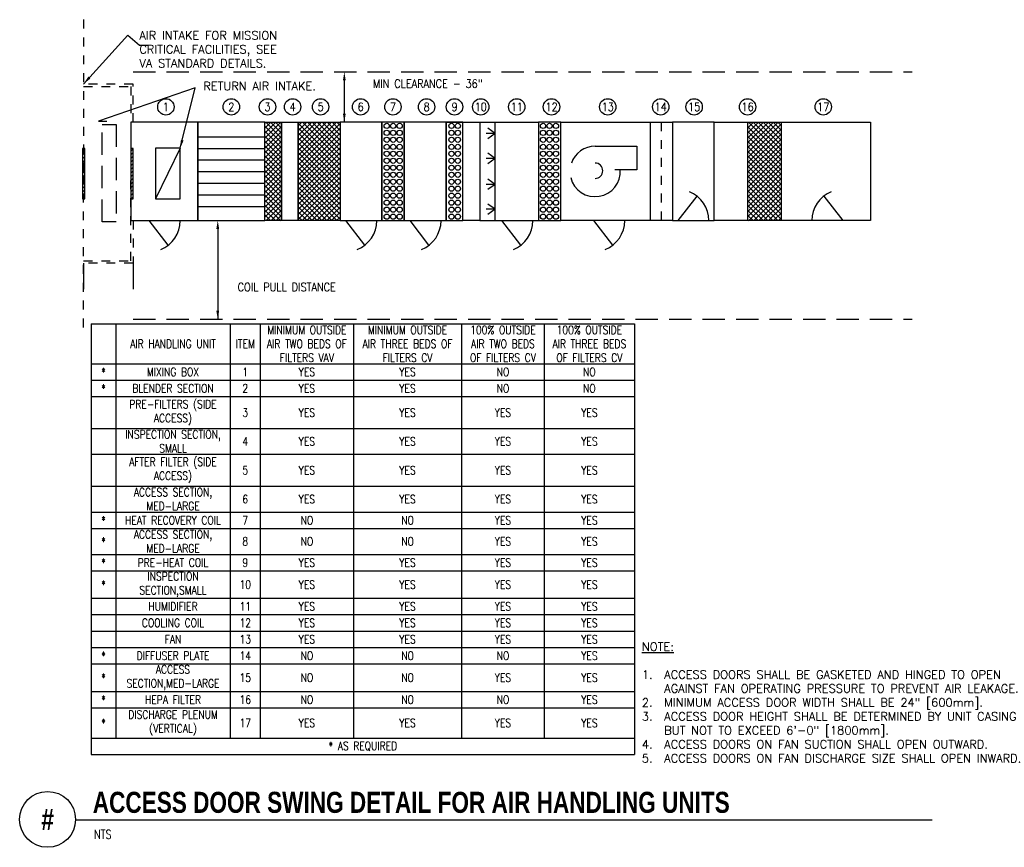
# Model space of a CAD drawing. Header units: inches. Extents: x 3 to 14, y 1.8 to 11.
import ezdxf
from ezdxf.enums import TextEntityAlignment as Align

# ---------------------------------------------------------------- set-up
doc = ezdxf.new("R2010")
doc.units = ezdxf.units.IN
doc.header["$MEASUREMENT"] = 0
doc.linetypes.add('DASHED2', pattern=[0.375, 0.25, -0.125])
for name, color, linetype in [('CHR', 2, 'Continuous'), ('M-DETL-MEDM', 4, 'Continuous'), ('M-DETL-TEXT', 2, 'Continuous')]:
    doc.layers.add(name, color=color, linetype=linetype)
doc.styles.add('BOLD', font='bold.shx', dxfattribs={"width": 0.9})
doc.styles.add('Romans', font='romans.shx')
doc.styles.get("Standard").update_dxf_attribs({"font": 'romans.shx', "width": 0.8})
doc.dimstyles.get("Standard").update_dxf_attribs({"dimtxt": 0.18, "dimasz": 0.18, "dimexe": 0.18, "dimexo": 0.0625, "dimgap": 0.09, "dimtad": 0, "dimtih": 1, "dimtoh": 1, "dimdec": 5, "dimzin": 0, "dimdsep": 46, "dimlunit": 4, "dimtxsty": 'Romans', "dimcen": 0.09, "dimadec": 0, "dimazin": 0, "dimtfac": 1, "dimtdec": 5, "dimtofl": 0, "dimtmove": 2, "dimatfit": 3, "dimfxl": 1, "dimtolj": 1, "dimtzin": 3, "dimarcsym": 0})
pattern_1 = [(45, (-11.39905, -12.146714), (-0.02071602, 0.02071602), [])]

# ---------------------------------------------------------------- blocks, each defined once
blk = doc.blocks.new('*T6')
at = {"layer": 'M-DETL-TEXT', "color": 0, "linetype": 'ByBlock', "lineweight": -2}
for p, q in [((0, 0), (6.083, 0)), ((0, 0), (0, -4.824)), ((0.275, 0), (0.275, -4.64)), ((1.557, 0), (1.557, -4.64)), ((1.893, 0), (1.893, -4.64)), ((2.937, 0), (2.937, -4.64)), ((4.148, 0), (4.148, -4.64)), ((5.072, 0), (5.072, -4.64)), ((6.083, 0), (6.083, -4.824)), ((0, -0.446), (6.083, -0.446)), ((0, -0.63), (6.083, -0.63)), ((0, -0.814), (6.083, -0.814)), ((0, -1.171), (6.083, -1.171)), ((0, -1.461), (6.083, -1.461)), ((0, -1.818), (6.083, -1.818)), ((0, -2.108), (6.083, -2.108)), ((0, -2.292), (6.083, -2.292)), ((0, -2.582), (6.083, -2.582)), ((0, -2.766), (6.083, -2.766)), ((0, -3.073), (6.083, -3.073)), ((0, -3.257), (6.083, -3.257)), ((0, -3.441), (6.083, -3.441)), ((0, -3.625), (6.083, -3.625)), ((0, -3.809), (6.083, -3.809)), ((0, -4.117), (6.083, -4.117)), ((0, -4.301), (6.083, -4.301)), ((0, -4.64), (6.083, -4.64)), ((0, -4.824), (6.083, -4.824))]:
    blk.add_line(p, q, dxfattribs=at)
at = {"layer": 'M-DETL-TEXT', "color": 0, "attachment_point": 5}
for s, insert, char_height, width in [('MINIMUM OUTSIDE AIR TWO BEDS OF FILTERS VAV', (2.415, -0.223), 0.09375, 1.00335), ('100% OUTSIDE AIR TWO BEDS OF FILTERS CV', (4.61, -0.223), 0.09375, 0.88461), ('100% OUTSIDE AIR THREE BEDS OF FILTERS CV', (5.578, -0.223), 0.09375, 0.97121), ('MINIMUM OUTSIDE AIR THREE BEDS OF FILTERS CV', (3.542, -0.223), 0.09375, 1.17102), ('AIR HANDLING UNIT', (0.916, -0.223), 0.09375, 1.24175), ('ITEM', (1.725, -0.223), 0.0938, 0.29671), ('*', (0.138, -0.538), 0.0938, 0.23514), ('MIXING BOX', (0.916, -0.538), 0.0938, 1.24175), ('1', (1.725, -0.538), 0.0938, 0.29671), ('YES', (2.415, -0.538), 0.0938, 1.00335), ('YES', (3.542, -0.538), 0.0938, 1.17102), ('NO', (4.61, -0.538), 0.0938, 0.88461), ('NO', (5.578, -0.538), 0.0938, 0.97121), ('*', (0.138, -0.722), 0.0938, 0.23514), ('BLENDER SECTION', (0.916, -0.722), 0.09375, 1.24175), ('2', (1.725, -0.722), 0.0938, 0.29671), ('YES', (2.415, -0.722), 0.0938, 1.00335), ('YES', (3.542, -0.722), 0.0938, 1.17102), ('NO', (4.61, -0.722), 0.0938, 0.88461), ('NO', (5.578, -0.722), 0.0938, 0.97121), ('PRE-FILTERS (SIDE ACCESS)', (0.916, -0.993), 0.09375, 1.24175), ('3', (1.725, -0.993), 0.0938, 0.29671), ('YES', (2.415, -0.993), 0.0938, 1.00335), ('YES', (3.542, -0.993), 0.0938, 1.17102), ('YES', (4.61, -0.993), 0.0938, 0.88461), ('YES', (5.578, -0.993), 0.0938, 0.97121), ('INSPECTION SECTION, SMALL', (0.916, -1.316), 0.09375, 1.24175), ('4', (1.725, -1.316), 0.0938, 0.29671), ('YES', (2.415, -1.316), 0.0938, 1.00335), ('YES', (3.542, -1.316), 0.0938, 1.17102), ('YES', (4.61, -1.316), 0.0938, 0.88461), ('YES', (5.578, -1.316), 0.0938, 0.97121), ('AFTER FILTER (SIDE ACCESS)', (0.916, -1.639), 0.09375, 1.24175), ('5', (1.725, -1.639), 0.0938, 0.29671), ('YES', (2.415, -1.639), 0.0938, 1.00335), ('YES', (3.542, -1.639), 0.0938, 1.17102), ('YES', (4.61, -1.639), 0.0938, 0.88461), ('YES', (5.578, -1.639), 0.0938, 0.97121), ('ACCESS SECTION, MED-LARGE', (0.916, -1.963), 0.09375, 1.24175), ('6', (1.725, -1.963), 0.0938, 0.29671), ('YES', (2.415, -1.963), 0.0938, 1.00335), ('YES', (3.542, -1.963), 0.0938, 1.17102), ('YES', (4.61, -1.963), 0.0938, 0.88461), ('YES', (5.578, -1.963), 0.0938, 0.97121), ('HEAT RECOVERY COIL', (0.916, -2.2), 0.09375, 1.24175), ('*', (0.138, -2.2), 0.0938, 0.23514), ('7', (1.725, -2.2), 0.0938, 0.29671), ('NO', (2.415, -2.2), 0.0938, 1.00335), ('NO', (3.542, -2.2), 0.0938, 1.17102), ('YES', (4.61, -2.2), 0.0938, 0.88461), ('YES', (5.578, -2.2), 0.0938, 0.97121), ('ACCESS SECTION, MED-LARGE', (0.916, -2.437), 0.09375, 1.24175), ('*', (0.138, -2.437), 0.0938, 0.23514), ('8', (1.725, -2.437), 0.0938, 0.29671), ('NO', (2.415, -2.437), 0.0938, 1.00335), ('NO', (3.542, -2.437), 0.0938, 1.17102), ('YES', (4.61, -2.437), 0.0938, 0.88461), ('YES', (5.578, -2.437), 0.0938, 0.97121), ('*', (0.138, -2.674), 0.0938, 0.23514), ('PRE-HEAT COIL', (0.916, -2.674), 0.09375, 1.24175), ('9', (1.725, -2.674), 0.0938, 0.29671), ('YES', (2.415, -2.674), 0.0938, 1.00335), ('YES', (3.542, -2.674), 0.0938, 1.17102), ('YES', (4.61, -2.674), 0.0938, 0.88461), ('YES', (5.578, -2.674), 0.0938, 0.97121), ('*', (0.138, -2.92), 0.0938, 0.23514), ('INSPECTION SECTION,SMALL', (0.916, -2.92), 0.09375, 1.24175), ('10', (1.725, -2.92), 0.0938, 0.29671), ('YES', (2.415, -2.92), 0.0938, 1.00335), ('YES', (3.542, -2.92), 0.0938, 1.17102), ('YES', (4.61, -2.92), 0.0938, 0.88461), ('YES', (5.578, -2.92), 0.0938, 0.97121), ('HUMIDIFIER', (0.916, -3.165), 0.0938, 1.24175), ('11', (1.725, -3.165), 0.0938, 0.29671), ('YES', (2.415, -3.165), 0.0938, 1.00335), ('YES', (3.542, -3.165), 0.0938, 1.17102), ('YES', (4.61, -3.165), 0.0938, 0.88461), ('YES', (5.578, -3.165), 0.0938, 0.97121), ('COOLING COIL', (0.916, -3.349), 0.09375, 1.24175), ('12', (1.725, -3.349), 0.0938, 0.29671), ('YES', (2.415, -3.349), 0.0938, 1.00335), ('YES', (3.542, -3.349), 0.0938, 1.17102), ('YES', (4.61, -3.349), 0.0938, 0.88461), ('YES', (5.578, -3.349), 0.0938, 0.97121), ('FAN', (0.916, -3.533), 0.0938, 1.24175), ('13', (1.725, -3.533), 0.0938, 0.29671), ('YES', (2.415, -3.533), 0.0938, 1.00335), ('YES', (3.542, -3.533), 0.0938, 1.17102), ('YES', (4.61, -3.533), 0.0938, 0.88461), ('YES', (5.578, -3.533), 0.0938, 0.97121), ('*', (0.138, -3.717), 0.0938, 0.23514), ('DIFFUSER PLATE', (0.916, -3.717), 0.09375, 1.24175), ('14', (1.725, -3.717), 0.0938, 0.29671), ('NO', (2.415, -3.717), 0.0938, 1.00335), ('NO', (3.542, -3.717), 0.0938, 1.17102), ('NO', (4.61, -3.717), 0.0938, 0.88461), ('YES', (5.578, -3.717), 0.0938, 0.97121), ('ACCESS SECTION,MED-LARGE', (0.916, -3.963), 0.09375, 1.24175), ('*', (0.138, -3.963), 0.0938, 0.23514), ('15', (1.725, -3.963), 0.0938, 0.29671), ('NO', (2.415, -3.963), 0.0938, 1.00335), ('NO', (3.542, -3.963), 0.0938, 1.17102), ('YES', (4.61, -3.963), 0.0938, 0.88461), ('YES', (5.578, -3.963), 0.0938, 0.97121), ('*', (0.138, -4.209), 0.0938, 0.23514), ('HEPA FILTER', (0.916, -4.209), 0.09375, 1.24175), ('16', (1.725, -4.209), 0.0938, 0.29671), ('NO', (2.415, -4.209), 0.0938, 1.00335), ('NO', (3.542, -4.209), 0.0938, 1.17102), ('NO', (4.61, -4.209), 0.0938, 0.88461), ('YES', (5.578, -4.209), 0.0938, 0.97121), ('*', (0.138, -4.47), 0.0938, 0.23514), ('DISCHARGE PLENUM (VERTICAL)', (0.916, -4.47), 0.09375, 1.24175), ('YES', (2.415, -4.47), 0.0938, 1.00335), ('YES', (3.542, -4.47), 0.0938, 1.17102), ('YES', (4.61, -4.47), 0.0938, 0.88461), ('YES', (5.578, -4.47), 0.0938, 0.97121), ('17', (1.725, -4.47), 0.0938, 0.29671), ('* AS REQUIRED', (3.042, -4.732), 0.09375, 6.04353)]:
    blk.add_mtext(s, dxfattribs=dict(at, insert=insert, char_height=char_height, width=width))

msp = doc.modelspace()

# ---------------------------------------------------------------- hatches: boundary and pattern name
at = {"layer": 'M-DETL-MEDM'}
h = msp.add_hatch(dxfattribs=at)
h.set_pattern_fill('ANSI37', color=256, scale=0.3125, style=0)
h.set_pattern_definition([(45, (12.02199, -29.05567), (-0.02762136, 0.02762136), []), (135, (12.02199, -29.05567), (-0.02762136, -0.02762136), [])])
h.paths.add_polyline_path([(5.955, 9.892), (5.768, 9.892), (5.768, 8.789), (5.955, 8.789)])
h = msp.add_hatch(dxfattribs=at)
h.set_pattern_fill('ANSI37', color=256, scale=0.3125, style=0)
h.set_pattern_definition([(45, (-11.27084, -12.146714), (-0.02762136, 0.02762136), []), (135, (-11.27084, -12.146714), (-0.02762136, -0.02762136), [])])
h.paths.add_polyline_path([(6.143, 8.789), (6.612, 8.789), (6.612, 9.892), (6.143, 9.892)])
h = msp.add_hatch(dxfattribs=at)
h.set_pattern_fill('ANSI37', color=256, scale=0.3125, style=0)
h.set_pattern_definition([(45, (12.178396, -29.05567), (-0.02762136, 0.02762136), []), (135, (12.178396, -29.05567), (-0.02762136, -0.02762136), [])])
h.paths.add_polyline_path([(11.174, 8.789), (11.549, 8.789), (11.549, 9.892), (11.174, 9.892)])
h = msp.add_hatch(dxfattribs=at)
h.set_pattern_fill('ANSI31', color=256, scale=0.234375, style=0)
h.set_pattern_definition(pattern_1)
h.paths.add_polyline_path([(3.751, 9.598), (3.725, 9.598), (3.725, 9.032), (3.751, 9.032), (3.751, 9.317)])
h = msp.add_hatch(dxfattribs=at)
h.set_pattern_fill('ANSI31', color=256, scale=0.234375, style=0)
h.set_pattern_definition(pattern_1)
h.paths.add_polyline_path([(4.294, 9.598), (4.268, 9.598), (4.268, 9.032), (4.294, 9.032), (4.294, 9.317)])

# ---------------------------------------------------------------- linework, layer by layer
at = {"layer": 'CHR'}
msp.add_line((5.241, 8.696), (5.241, 7.687), dxfattribs=at)
for points in [[(6.674, 9.986), (6.643, 9.986), (6.658, 9.892)], [(5.257, 8.696), (5.225, 8.696), (5.241, 8.789)], [(5.257, 7.781), (5.225, 7.781), (5.241, 7.687)]]:
    msp.add_solid(points, dxfattribs=at)
at = {"layer": 'M-DETL-MEDM', "linetype": 'DASHED2', "ltscale": 0.3}
for p, q in [((3.738, 11.041), (3.738, 9.317)), ((4.294, 10.32), (3.738, 10.32)), ((3.738, 10.293), (4.268, 10.293)), ((4.268, 10.293), (4.268, 9.317)), ((4.294, 9.892), (4.294, 10.32)), ((10.206, 9.892), (10.206, 8.789)), ((3.738, 7.593), (3.738, 9.317)), ((4.268, 8.34), (4.268, 9.317)), ((4.294, 8.789), (4.294, 8.313)), ((3.738, 8.34), (4.268, 8.34)), ((4.294, 8.313), (3.738, 8.313))]:
    msp.add_line(p, q, dxfattribs=at)
at = {"layer": 'M-DETL-MEDM', "linetype": 'DASHED2'}
for p, q in [((4.294, 10.455), (13.018, 10.455)), ((4.294, 7.687), (13.018, 7.687))]:
    msp.add_line(p, q, dxfattribs=at)
at = {"layer": 'M-DETL-MEDM'}
for p, q in [((7.799, 9.892), (7.987, 9.892)), ((7.987, 9.892), (8.174, 9.892)), ((8.174, 9.892), (8.174, 8.789)), ((8.174, 9.892), (8.831, 9.892)), ((8.346, 9.766), (8.265, 9.825)), ((8.346, 8.789), (8.346, 9.892)), ((10.081, 9.892), (10.331, 9.892)), ((11.174, 9.892), (11.174, 8.789)), ((11.549, 9.892), (12.549, 9.892)), ((12.549, 9.892), (12.549, 8.789)), ((5.018, 9.729), (5.768, 9.729)), ((8.346, 9.766), (8.247, 9.766)), ((8.346, 9.766), (8.265, 9.707)), ((3.751, 9.598), (3.725, 9.598)), ((3.725, 9.598), (3.725, 9.032)), ((3.751, 9.317), (3.751, 9.598)), ((4.294, 9.598), (4.268, 9.598)), ((4.268, 9.598), (4.268, 9.032)), ((4.294, 9.317), (4.294, 9.598)), ((4.821, 9.6), (4.543, 9.034)), ((5.018, 9.599), (5.768, 9.599)), ((9.466, 9.622), (9.933, 9.622)), ((9.933, 9.622), (9.933, 9.36)), ((8.346, 9.486), (8.247, 9.486)), ((8.346, 9.486), (8.265, 9.545)), ((8.346, 9.486), (8.265, 9.427)), ((5.018, 9.469), (5.768, 9.469)), ((3.751, 9.032), (3.751, 9.317)), ((4.294, 9.032), (4.294, 9.317)), ((5.018, 9.339), (5.768, 9.339)), ((9.933, 9.36), (9.688, 9.36)), ((5.018, 9.209), (5.768, 9.209)), ((8.346, 9.196), (8.247, 9.196)), ((8.346, 9.196), (8.265, 9.255)), ((8.346, 9.196), (8.265, 9.137)), ((5.018, 9.079), (5.768, 9.079)), ((10.606, 9.064), (10.394, 8.789)), ((12.027, 9.064), (12.239, 8.789)), ((3.725, 9.032), (3.751, 9.032)), ((4.268, 9.032), (4.294, 9.032)), ((5.018, 8.949), (5.768, 8.949)), ((8.346, 8.916), (8.265, 8.975)), ((8.346, 8.916), (8.247, 8.916)), ((8.346, 8.916), (8.265, 8.857)), ((4.687, 8.515), (4.474, 8.789)), ((6.887, 8.515), (6.675, 8.789)), ((7.606, 8.515), (7.394, 8.789)), ((8.174, 8.789), (7.987, 8.789)), ((8.174, 8.789), (8.831, 8.789)), ((8.635, 8.515), (8.423, 8.789)), ((9.663, 8.515), (9.451, 8.789)), ((10.331, 8.789), (10.081, 8.789)), ((12.549, 8.789), (11.549, 8.789)), ((3.738, 8.312), (3.738, 8.023)), ((4.294, 8.312), (4.294, 8.023))]:
    msp.add_line(p, q, dxfattribs=at)
at = {"layer": 'M-DETL-MEDM', "linetype": 'DASHED2'}
msp.add_lwpolyline([(3.946, 9.868), (4.104, 9.868), (4.104, 8.777), (3.946, 8.777)], close=True, dxfattribs=at)
at = {"layer": 'M-DETL-MEDM'}
for points in [[(5.018, 9.892), (4.268, 9.892), (4.268, 8.789), (5.018, 8.789)], [(5.768, 9.892), (5.018, 9.892), (5.018, 8.789), (5.768, 8.789)], [(5.768, 9.892), (5.955, 9.892), (5.955, 8.789), (5.768, 8.789)], [(5.955, 9.892), (6.143, 9.892), (6.143, 8.789), (5.955, 8.789)], [(6.143, 9.892), (6.612, 9.892), (6.612, 8.789), (6.143, 8.789)], [(7.08, 9.892), (6.612, 9.892), (6.612, 8.789), (7.08, 8.789)], [(7.33, 9.892), (7.08, 9.892), (7.08, 8.789), (7.33, 8.789)], [(7.799, 9.892), (7.33, 9.892), (7.33, 8.789), (7.799, 8.789)], [(7.987, 9.892), (7.799, 9.892), (7.799, 8.789), (7.987, 8.789)], [(9.081, 9.892), (8.831, 9.892), (8.831, 8.789), (9.081, 8.789)], [(9.081, 9.892), (10.081, 9.892), (10.081, 8.789), (9.081, 8.789)], [(10.799, 9.892), (10.331, 9.892), (10.331, 8.789), (10.799, 8.789)], [(10.799, 9.892), (11.549, 9.892), (11.549, 8.789), (10.799, 8.789)], [(4.821, 9.6), (4.543, 9.6), (4.543, 9.034), (4.821, 9.034)]]:
    msp.add_lwpolyline(points, close=True, dxfattribs=at)
for centre, radius in [((4.66, 10.064), 0.0916), ((5.393, 10.064), 0.0916), ((5.798, 10.064), 0.0916), ((6.079, 10.064), 0.0916), ((6.392, 10.064), 0.0916), ((6.841, 10.064), 0.0916), ((7.202, 10.064), 0.0916), ((7.579, 10.064), 0.0916), ((7.892, 10.064), 0.0916), ((8.186, 10.064), 0.0916), ((8.589, 10.064), 0.0916), ((8.978, 10.064), 0.0916), ((9.608, 10.064), 0.0916), ((10.201, 10.064), 0.0916), ((10.575, 10.064), 0.0916), ((11.173, 10.064), 0.0916), ((12.021, 10.064), 0.0916), ((7.133, 9.851), 0.0291), ((7.205, 9.851), 0.0291), ((7.278, 9.851), 0.0291), ((7.858, 9.851), 0.0291), ((7.93, 9.851), 0.0291), ((8.883, 9.851), 0.0291), ((8.956, 9.851), 0.0291), ((9.028, 9.851), 0.0291), ((7.133, 9.773), 0.0291), ((7.133, 9.695), 0.0291), ((7.205, 9.773), 0.0291), ((7.205, 9.695), 0.0291), ((7.278, 9.773), 0.0291), ((7.278, 9.695), 0.0291), ((7.858, 9.773), 0.0291), ((7.858, 9.695), 0.0291), ((7.93, 9.773), 0.0291), ((7.93, 9.695), 0.0291), ((8.883, 9.773), 0.0291), ((8.883, 9.695), 0.0291), ((8.956, 9.773), 0.0291), ((8.956, 9.695), 0.0291), ((9.028, 9.773), 0.0291), ((9.028, 9.695), 0.0291), ((7.133, 9.616), 0.0291), ((7.205, 9.616), 0.0291), ((7.278, 9.616), 0.0291), ((7.858, 9.616), 0.0291), ((7.93, 9.616), 0.0291), ((8.883, 9.616), 0.0291), ((8.956, 9.616), 0.0291), ((9.028, 9.616), 0.0291), ((7.133, 9.538), 0.0291), ((7.133, 9.46), 0.0291), ((7.205, 9.538), 0.0291), ((7.205, 9.46), 0.0291), ((7.278, 9.538), 0.0291), ((7.278, 9.46), 0.0291), ((7.858, 9.538), 0.0291), ((7.858, 9.46), 0.0291), ((7.93, 9.538), 0.0291), ((7.93, 9.46), 0.0291), ((8.883, 9.538), 0.0291), ((8.883, 9.46), 0.0291), ((8.956, 9.538), 0.0291), ((8.956, 9.46), 0.0291), ((9.028, 9.538), 0.0291), ((9.028, 9.46), 0.0291), ((7.133, 9.382), 0.0291), ((7.205, 9.382), 0.0291), ((7.278, 9.382), 0.0291), ((7.858, 9.382), 0.0291), ((7.93, 9.382), 0.0291), ((8.883, 9.382), 0.0291), ((8.956, 9.382), 0.0291), ((9.028, 9.382), 0.0291), ((7.133, 9.303), 0.0291), ((7.205, 9.303), 0.0291), ((7.278, 9.303), 0.0291), ((7.858, 9.303), 0.0291), ((7.93, 9.303), 0.0291), ((8.883, 9.303), 0.0291), ((8.956, 9.303), 0.0291), ((9.028, 9.303), 0.0291), ((7.133, 9.225), 0.0291), ((7.133, 9.147), 0.0291), ((7.205, 9.225), 0.0291), ((7.205, 9.147), 0.0291), ((7.278, 9.225), 0.0291), ((7.278, 9.147), 0.0291), ((7.858, 9.225), 0.0291), ((7.858, 9.147), 0.0291), ((7.93, 9.225), 0.0291), ((7.93, 9.147), 0.0291), ((8.883, 9.225), 0.0291), ((8.883, 9.147), 0.0291), ((8.956, 9.225), 0.0291), ((8.956, 9.147), 0.0291), ((9.028, 9.225), 0.0291), ((9.028, 9.147), 0.0291), ((7.133, 9.069), 0.0291), ((7.205, 9.069), 0.0291), ((7.278, 9.069), 0.0291), ((7.858, 9.069), 0.0291), ((7.93, 9.069), 0.0291), ((8.883, 9.069), 0.0291), ((8.956, 9.069), 0.0291), ((9.028, 9.069), 0.0291), ((7.133, 8.991), 0.0291), ((7.133, 8.912), 0.0291), ((7.205, 8.991), 0.0291), ((7.205, 8.912), 0.0291), ((7.278, 8.991), 0.0291), ((7.278, 8.912), 0.0291), ((7.858, 8.991), 0.0291), ((7.858, 8.912), 0.0291), ((7.93, 8.991), 0.0291), ((7.93, 8.912), 0.0291), ((8.883, 8.991), 0.0291), ((8.883, 8.912), 0.0291), ((8.956, 8.991), 0.0291), ((8.956, 8.912), 0.0291), ((9.028, 8.991), 0.0291), ((9.028, 8.912), 0.0291), ((7.133, 8.834), 0.0291), ((7.205, 8.834), 0.0291), ((7.278, 8.834), 0.0291), ((7.858, 8.834), 0.0291), ((7.93, 8.834), 0.0291), ((8.883, 8.834), 0.0291), ((8.956, 8.834), 0.0291), ((9.028, 8.834), 0.0291)]:
    msp.add_circle(centre, radius, dxfattribs=at)
for centre, radius, start, end in [((9.466, 9.34), 0.282, 90, 160.5671), ((9.466, 9.348), 0.0865, 270, 90), ((9.466, 9.34), 0.282, 194.2012, 4.096), ((10.394, 8.789), 0.347, 0, 68.3324), ((12.239, 8.789), 0.347, 111.6676, 180), ((4.474, 8.789), 0.347, 291.6676, 0), ((6.675, 8.789), 0.347, 291.6676, 0), ((7.394, 8.789), 0.347, 291.6676, 0), ((8.423, 8.789), 0.347, 291.6676, 0), ((9.451, 8.789), 0.347, 291.6676, 0)]:
    msp.add_arc(centre, radius, start, end, dxfattribs=at)
at = {"layer": 'M-DETL-TEXT'}
for p, q in [((6.658, 10.361), (6.658, 9.892)), ((3.649, 2.076), (13.242, 2.076))]:
    msp.add_line(p, q, dxfattribs=at)
msp.add_circle((3.336, 2.081), 0.313, dxfattribs=at)
msp.add_solid([(6.674, 10.361), (6.643, 10.361), (6.658, 10.455)], dxfattribs=at)

# ---------------------------------------------------------------- block references
msp.add_blockref('*T6', (3.824, 7.632))

# ---------------------------------------------------------------- texts
at = {"layer": 'M-DETL-TEXT', "style": 'Romans', "width": 0.85}
for s, height, p in [('MIN CLEARANCE - 36"', 0.09375, (7.593, 10.324)), ('1', 0.0938, (4.66, 10.064)), ('2', 0.0938, (5.393, 10.064)), ('3', 0.0938, (5.798, 10.064)), ('4', 0.0938, (6.079, 10.064)), ('5', 0.0938, (6.392, 10.064)), ('6', 0.0938, (6.841, 10.064)), ('7', 0.0938, (7.202, 10.064)), ('8', 0.0938, (7.579, 10.064)), ('9', 0.0938, (7.892, 10.064)), ('10', 0.0938, (8.186, 10.064)), ('11', 0.0938, (8.589, 10.064)), ('12', 0.0938, (8.978, 10.064)), ('13', 0.0938, (9.608, 10.064)), ('14', 0.0938, (10.201, 10.064)), ('15', 0.0938, (10.575, 10.064)), ('16', 0.0938, (11.173, 10.064)), ('17', 0.0938, (12.021, 10.064)), ('COIL PULL DISTANCE', 0.09375, (6.014, 8.045))]:
    msp.add_text(s, height=height, dxfattribs=at).set_placement(p, align=Align.MIDDLE_CENTER)
at = {"layer": 'M-DETL-TEXT', "width": 0.8}
for s, height, style, p in [('ACCESS DOOR SWING DETAIL FOR AIR HANDLING UNITS', 0.23622, 'BOLD', (3.842, 2.154)), ('NTS', 0.0984, 'Romans', (3.856, 1.864))]:
    msp.add_text(s, height=height, dxfattribs=dict(at, style=style)).set_placement(p)
at = {"layer": 'M-DETL-TEXT', "style": 'BOLD', "width": 0.8}
msp.add_text('#', height=0.236, dxfattribs=at).set_placement((3.336, 2.081), align=Align.MIDDLE)
at = {"layer": 'M-DETL-TEXT', "attachment_point": 1, "style": 'Romans'}
for s, insert, char_height, width in [('AIR INTAKE FOR MISSION\\PCRITICAL FACILITIES, SEE\\PVA STANDARD DETAILS.', (4.363, 10.912), 0.09375, 9.55369), ('RETURN AIR INTAKE.', (5.079, 10.343), 0.09375, 9.55369), ('{\\LNOTE:\\P}\\P1.\\P\\P2.\\P3.\\P\\P4.\\P5.', (9.99, 4.063), 0.0938, 3.10992), ('\\P\\PACCESS DOORS SHALL BE GASKETED AND HINGED TO OPEN \\PAGAINST FAN OPERATING PRESSURE TO PREVENT AIR LEAKAGE.\\PMINIMUM ACCESS DOOR WIDTH SHALL BE 24" [600mm].\\PACCESS DOOR HEIGHT SHALL BE DETERMINED BY UNIT CASING\\PBUT NOT TO EXCEED 6\'-0" [1800mm].\\PACCESS DOORS ON FAN SUCTION SHALL OPEN OUTWARD.\\PACCESS DOORS ON FAN DISCHARGE SIZE SHALL OPEN INWARD.', (10.24, 4.063), 0.09375, 9.55369)]:
    msp.add_mtext(s, dxfattribs=dict(at, insert=insert, char_height=char_height, width=width))

# ---------------------------------------------------------------- leaders
at = {"layer": 'CHR', "annotation_type": 0, "has_hookline": 1, "hookline_direction": 0, "text_width": 1.759}
msp.add_leader([(3.738, 10.32), (4.235, 10.866), (4.365, 10.756), (4.464, 10.756)], dimstyle='Standard', override={"dimasz": 0.0983, "dimgap": 0.09, "dimtad": 0}, dxfattribs=at)
at = {"layer": 'M-DETL-TEXT', "annotation_type": 0, "has_hookline": 1, "hookline_direction": 0, "text_width": 1.411}
msp.add_leader([(4.821, 9.6), (4.989, 10.279), (3.907, 9.904), (4.001, 9.904)], dimstyle='Standard', override={"dimasz": 0.09375, "dimgap": 0.09, "dimtad": 0}, dxfattribs=at)

doc.saveas('drawing.dxf')
